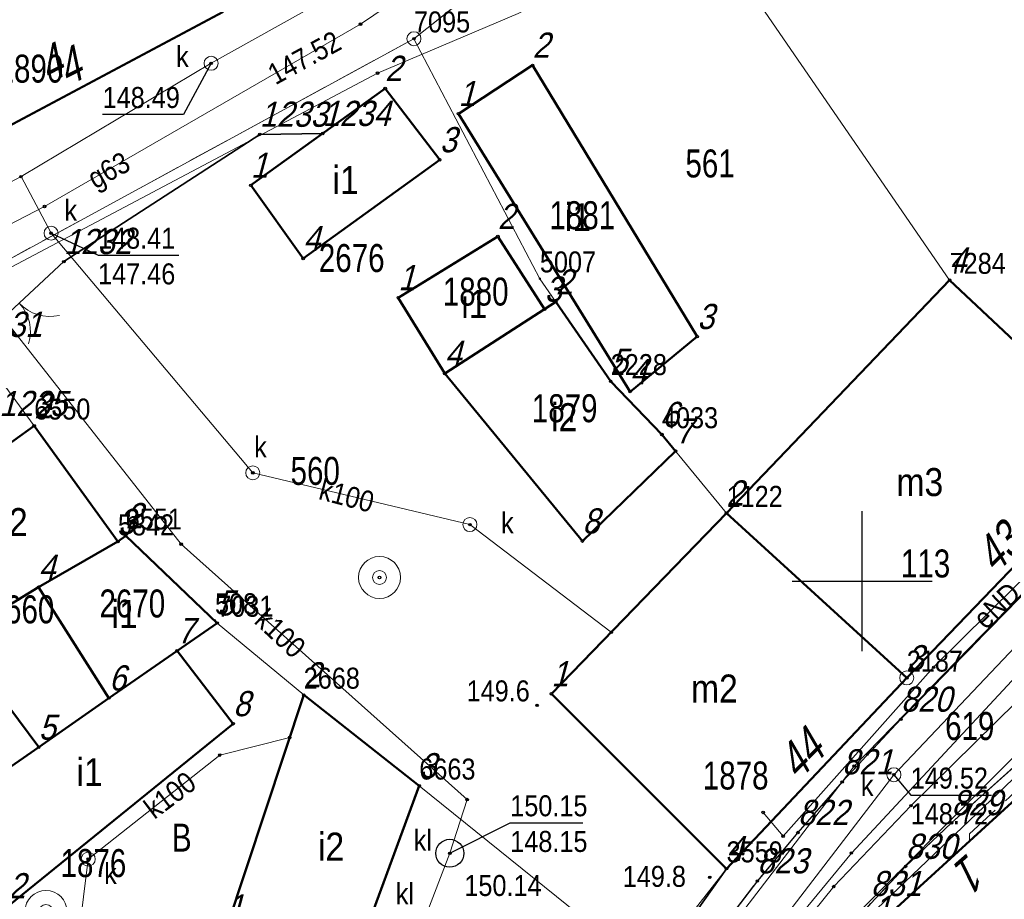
# Model space of a CAD drawing. Header units: metres. Extents: x 5551907 to 5556416, y 5709283 to 5712755.
# Tile 73 of 100: x 5554620 to 5554655, y 5710639 to 5710670. Entities that reach past the tile are written whole.
import ezdxf
from ezdxf.enums import TextEntityAlignment as Align

# ---------------------------------------------------------------- set-up
doc = ezdxf.new("R2010")
doc.units = ezdxf.units.M
for name, pattern in [('1.0_0.5', [1.5, 1, -0.5]), ('1.5_0.5', [2, 1.5, -0.5]), ('219-500', [0]), ('otob_500', [0])]:
    doc.linetypes.add(name, pattern=pattern)
doc.layers.get('0').update_dxf_attribs({"color": 2, "lineweight": 5})
doc.styles.get("Standard").update_dxf_attribs({"font": 'Working1250', "width": 0.75})
doc.linetypes.add('902-500', pattern='A,3.75,0,[1,ksztalty.shx,S=0.5,R=0,X=0,Y=0],3.75', length=7.5)

# ---------------------------------------------------------------- blocks, each defined once
blk = doc.blocks.new('PUNKTBUD')
at = {"color": 0}
blk.add_circle((0, 0), 0.045, dxfattribs=at)
blk = doc.blocks.new('203')
at = {"linetype": 'Continuous', "lineweight": 0}
h = blk.add_hatch(color=0, dxfattribs=at)
edge = h.paths.add_edge_path()
edge.add_arc((0, 0), 0.045, 0, 360)
blk = doc.blocks.new('202')
at = {"color": 0, "linetype": 'Continuous', "lineweight": 0}
blk.add_circle((0, 0), 0.25, dxfattribs=at)
blk = doc.blocks.new('SUKM')
at = {"color": 0, "linetype": 'Continuous'}
blk.add_circle((0, 0), 0.5, dxfattribs=at)
blk = doc.blocks.new('US15')
at = {"color": 0, "linetype": 'Continuous', "lineweight": 13}
blk.add_circle((0, 0), 0.25, dxfattribs=at)
blk = doc.blocks.new('US22')
at = {"color": 0, "linetype": 'Continuous', "lineweight": 13}
blk.add_circle((0, 0), 0.25, dxfattribs=at)
blk = doc.blocks.new('PW01')
at = {"linetype": 'Continuous', "lineweight": 13}
h = blk.add_hatch(color=0, dxfattribs=at)
edge = h.paths.add_edge_path()
edge.add_arc((0, 0), 0.045, 0, 360)
blk = doc.blocks.new('OK02')
at = {"color": 0, "linetype": 'Continuous', "lineweight": 0}
for centre, start, end in [((-1.5, 0), 0, 60), ((1.5, 0), 120, 180)]:
    blk.add_arc(centre, 1.5, start, end, dxfattribs=at)
blk = doc.blocks.new('US13')
at = {"color": 0, "linetype": 'Continuous', "lineweight": 13}
for radius in [0.75, 0.25]:
    blk.add_circle((0, 0), radius, dxfattribs=at)
blk = doc.blocks.new('PIKIETAW1891')
at = {"color": 0}
blk.add_circle((0, 0), 0.045, dxfattribs=at)
blk = doc.blocks.new('RAMKA500K')
at = {"color": 0}
for p, q in [((250, 147.5), (250, 152.5)), ((247.5, 150), (252.5, 150))]:
    blk.add_line(p, q, dxfattribs=at)

msp = doc.modelspace()

# ---------------------------------------------------------------- linework, layer by layer
at = {"layer": '218-kontur użytku gruntowego', "color": 3, "linetype": 'CONTINUOUS', "lineweight": 18, "flags": 128}
for points in [[(5554642.51, 5710676.19), (5554633.98, 5710669.39)], [(5554633.98, 5710669.39), (5554642.51, 5710676.19)], [(5554611.01, 5710661.73), (5554627.16, 5710670.35)], [(5554627.16, 5710670.35), (5554611.01, 5710661.73)], [(5554633.98, 5710669.39), (5554617.03, 5710660.15)], [(5554617.03, 5710660.15), (5554633.98, 5710669.39)], [(5554651.59, 5710646.54), (5554659.5, 5710654.76)], [(5554659.5, 5710654.76), (5554651.59, 5710646.54)], [(5554645.15, 5710639.72), (5554651.59, 5710646.54)], [(5554651.59, 5710646.54), (5554645.15, 5710639.72)], [(5554656.44, 5710643.09), (5554650.41, 5710637.58)], [(5554650.41, 5710637.58), (5554656.44, 5710643.09)], [(5554642.33, 5710636.1), (5554645.15, 5710639.72)], [(5554645.15, 5710639.72), (5554642.33, 5710636.1)]]:
    msp.add_lwpolyline(points, dxfattribs=at)
at = {"layer": '219-działka ewidencyjna', "color": 7, "linetype": '219-500', "lineweight": 18, "flags": 128}
for points in [[(5554642.51, 5710676.19), (5554633.98, 5710669.39)], [(5554642.51, 5710676.19), (5554653.12, 5710660.76)], [(5554627.16, 5710670.35), (5554611.01, 5710661.73)], [(5554633.98, 5710669.39), (5554617.03, 5710660.15)], [(5554633.98, 5710669.39), (5554638.48, 5710660.81)], [(5554638.48, 5710660.81), (5554641.01, 5710657.14)], [(5554653.12, 5710660.76), (5554659.5, 5710654.76)], [(5554617.03, 5710660.15), (5554620.41, 5710655.55)], [(5554641.01, 5710657.14), (5554642.84, 5710655.24)], [(5554620.41, 5710655.55), (5554623.4, 5710651.41)], [(5554642.84, 5710655.24), (5554645.15, 5710652.43)], [(5554659.5, 5710654.76), (5554651.59, 5710646.54)], [(5554645.15, 5710652.43), (5554651.59, 5710646.54)], [(5554623.68, 5710651.62), (5554623.4, 5710651.41)], [(5554623.68, 5710651.62), (5554626.87, 5710648.59)], [(5554626.87, 5710648.59), (5554626.95, 5710648.5)], [(5554626.95, 5710648.5), (5554608.18, 5710635.47)], [(5554626.95, 5710648.5), (5554630.04, 5710645.93)], [(5554651.59, 5710646.54), (5554645.15, 5710639.72)], [(5554630.04, 5710645.93), (5554634.17, 5710642.68)], [(5554656.44, 5710643.09), (5554650.41, 5710637.58)], [(5554634.17, 5710642.68), (5554631.75, 5710636.1)], [(5554634.17, 5710642.68), (5554642.33, 5710636.1)], [(5554645.15, 5710639.72), (5554642.33, 5710636.1)]]:
    msp.add_lwpolyline(points, dxfattribs=at)
at = {"layer": '312-budynek ewidencyjny', "color": 7, "linetype": 'CONTINUOUS', "lineweight": 50, "flags": 128}
for points in [[(5554627.16, 5710670.35), (5554616.43, 5710664.63)], [(5554635.57, 5710666.71), (5554638.22, 5710668.44)], [(5554638.22, 5710668.44), (5554644.1, 5710658.74)], [(5554628.15, 5710664.15), (5554632.95, 5710667.61)], [(5554632.95, 5710667.61), (5554634.9, 5710665.06)], [(5554641.7, 5710656.77), (5554635.57, 5710666.71)], [(5554634.9, 5710665.06), (5554630.02, 5710661.53)], [(5554630.02, 5710661.53), (5554628.15, 5710664.15)], [(5554633.42, 5710660.13), (5554636.98, 5710662.32)], [(5554636.98, 5710662.32), (5554638.65, 5710659.72)], [(5554645.15, 5710652.43), (5554653.12, 5710660.76)], [(5554653.12, 5710660.76), (5554659.5, 5710654.76)], [(5554635.08, 5710657.42), (5554633.42, 5710660.13)], [(5554638.65, 5710659.72), (5554639.05, 5710659.98)], [(5554639.05, 5710659.98), (5554641.01, 5710657.14)], [(5554638.65, 5710659.72), (5554635.08, 5710657.42)], [(5554635.08, 5710657.42), (5554638.65, 5710659.72)], [(5554644.1, 5710658.74), (5554641.7, 5710656.77)], [(5554640, 5710651.43), (5554635.08, 5710657.42)], [(5554641.01, 5710657.14), (5554642.84, 5710655.24)], [(5554616.04, 5710652.41), (5554620.41, 5710655.55)], [(5554620.41, 5710655.55), (5554623.4, 5710651.41)], [(5554642.84, 5710655.24), (5554643.33, 5710654.65)], [(5554643.33, 5710654.65), (5554640, 5710651.43)], [(5554659.5, 5710654.76), (5554651.59, 5710646.54)], [(5554638.89, 5710645.97), (5554645.15, 5710652.43)], [(5554645.15, 5710652.43), (5554651.59, 5710646.54)], [(5554651.59, 5710646.54), (5554645.15, 5710652.43)], [(5554623.4, 5710651.41), (5554620.56, 5710649.78)], [(5554620.56, 5710649.78), (5554623.4, 5710651.41)], [(5554623.4, 5710651.41), (5554623.68, 5710651.62)], [(5554623.68, 5710651.62), (5554626.95, 5710648.5)], [(5554620.56, 5710649.78), (5554618.4, 5710648.46)], [(5554623.08, 5710645.82), (5554620.56, 5710649.78)], [(5554626.95, 5710648.5), (5554625.52, 5710647.51)], [(5554623.08, 5710645.82), (5554625.52, 5710647.51)], [(5554625.52, 5710647.51), (5554623.08, 5710645.82)], [(5554625.52, 5710647.51), (5554627.52, 5710644.9)], [(5554651.59, 5710646.54), (5554645.15, 5710639.72)], [(5554619.11, 5710646.02), (5554620.57, 5710644.06)], [(5554620.57, 5710644.06), (5554623.08, 5710645.82)], [(5554627.29, 5710637.63), (5554630.04, 5710645.93)], [(5554630.04, 5710645.93), (5554634.17, 5710642.68)], [(5554645.15, 5710639.72), (5554638.89, 5710645.97)], [(5554627.52, 5710644.9), (5554619.49, 5710638.39)], [(5554620.57, 5710644.06), (5554617.05, 5710641.62)], [(5554617.05, 5710641.62), (5554620.57, 5710644.06)], [(5554650.41, 5710637.58), (5554656.44, 5710643.09)], [(5554634.17, 5710642.68), (5554631.75, 5710636.1)]]:
    msp.add_lwpolyline(points, dxfattribs=at)
at = {"layer": 'brama', "color": 7, "linetype": 'otob_500', "lineweight": 18, "flags": 128}
msp.add_lwpolyline([(5554621.47, 5710661.42), (5554618.28, 5710658.46)], dxfattribs=at)
at = {"layer": 'chodnik', "color": 7, "linetype": '1.0_0.5', "lineweight": 18, "flags": 128}
for points in [[(5554681.33, 5710687.45), (5554681.18, 5710686.34), (5554681.02, 5710685.39), (5554680.09, 5710682.75), (5554675.46, 5710675.94), (5554670.7, 5710669.18), (5554671.26, 5710668.86), (5554669.33, 5710665.99), (5554659.5, 5710654.76), (5554651.59, 5710646.54), (5554645.15, 5710639.72), (5554638.05, 5710629.7), (5554638.29, 5710629.45), (5554638.66, 5710629.24), (5554644.67, 5710637.21), (5554646.25, 5710639.28), (5554647.7, 5710641.01), (5554649.28, 5710642.82), (5554651.38, 5710645.06), (5554660.98, 5710654.87), (5554662.96, 5710657), (5554665.06, 5710659.57), (5554666.99, 5710661.97), (5554671.59, 5710668.46), (5554679.99, 5710680.5), (5554681.13, 5710682.33), (5554681.69, 5710683.61), (5554681.96, 5710684.55), (5554682.14, 5710685.45), (5554682.13, 5710686.12), (5554681.82, 5710686.79)], [(5554643.73, 5710629.27), (5554650.41, 5710637.58), (5554656.44, 5710643.09), (5554663.72, 5710649.63), (5554665.13, 5710651.2), (5554670.15, 5710657.4), (5554679.22, 5710669.45), (5554682.26, 5710673.66), (5554690.59, 5710684.79), (5554690.78, 5710685.44), (5554690.1, 5710685.61), (5554689.66, 5710685.61), (5554689.03, 5710685.24), (5554675.5, 5710665.97), (5554670.48, 5710659.08), (5554668.97, 5710657.09), (5554666.73, 5710654.39), (5554664.67, 5710652.08), (5554663.1, 5710650.39), (5554661.29, 5710648.63), (5554653.19, 5710641.36), (5554651.55, 5710639.8), (5554650.3, 5710638.47), (5554649.06, 5710636.99), (5554642.85, 5710629.44)]]:
    msp.add_lwpolyline(points, close=True, dxfattribs=at)
at = {"layer": 'jezdnia', "color": 7, "linetype": '1.5_0.5', "lineweight": 18, "flags": 128}
for points in [[(5554642.51, 5710676.19), (5554645.82, 5710678.81), (5554644.38, 5710687.7), (5554642.9, 5710696.95), (5554633.25, 5710695.38), (5554636.8, 5710694.63), (5554639.07, 5710691.48), (5554639.48, 5710688.67), (5554639.95, 5710683.53), (5554639.86, 5710680.37), (5554638.37, 5710677.98), (5554636.03, 5710676.17), (5554627.16, 5710670.35), (5554611.01, 5710661.73), (5554603.24, 5710656.58), (5554595.33, 5710652.28), (5554597.48, 5710649.51), (5554606.62, 5710654.49), (5554617.03, 5710660.15), (5554633.98, 5710669.39)], [(5554684.23, 5710691.15), (5554681.33, 5710687.45), (5554681.82, 5710686.79), (5554682.13, 5710686.12), (5554682.14, 5710685.45), (5554681.96, 5710684.55), (5554681.69, 5710683.61), (5554681.13, 5710682.33), (5554679.99, 5710680.5), (5554671.59, 5710668.46), (5554666.99, 5710661.97), (5554665.06, 5710659.57), (5554662.96, 5710657), (5554660.98, 5710654.87), (5554651.38, 5710645.06), (5554649.28, 5710642.82), (5554647.7, 5710641.01), (5554646.25, 5710639.28), (5554644.67, 5710637.21), (5554638.66, 5710629.24), (5554642.85, 5710629.44), (5554649.06, 5710636.99), (5554650.3, 5710638.47), (5554651.55, 5710639.8), (5554653.19, 5710641.36), (5554661.29, 5710648.63), (5554663.1, 5710650.39), (5554664.67, 5710652.08), (5554666.73, 5710654.39), (5554668.97, 5710657.09), (5554670.48, 5710659.08), (5554675.5, 5710665.97), (5554689.03, 5710685.24), (5554689.66, 5710685.61), (5554690.1, 5710685.61), (5554690.78, 5710685.44), (5554689.51, 5710686.54), (5554689.88, 5710687.16)]]:
    msp.add_lwpolyline(points, close=True, dxfattribs=at)
at = {"layer": 'krawężnik', "color": 7, "linetype": 'CONTINUOUS', "lineweight": 25, "flags": 128}
for points in [[(5554676.17, 5710692.67), (5554681.33, 5710687.45), (5554681.82, 5710686.79), (5554682.13, 5710686.12), (5554682.14, 5710685.45), (5554681.96, 5710684.55), (5554681.69, 5710683.61), (5554681.13, 5710682.33), (5554679.99, 5710680.5), (5554671.59, 5710668.46), (5554666.99, 5710661.97), (5554665.06, 5710659.57), (5554662.96, 5710657), (5554660.98, 5710654.87), (5554651.38, 5710645.06), (5554649.28, 5710642.82), (5554647.7, 5710641.01), (5554646.25, 5710639.28), (5554644.67, 5710637.21), (5554638.66, 5710629.24)], [(5554642.85, 5710629.44), (5554649.06, 5710636.99), (5554650.3, 5710638.47), (5554651.55, 5710639.8), (5554653.19, 5710641.36), (5554661.29, 5710648.63), (5554663.1, 5710650.39), (5554664.67, 5710652.08), (5554666.73, 5710654.39), (5554668.97, 5710657.09), (5554670.48, 5710659.08), (5554675.5, 5710665.97), (5554689.03, 5710685.24), (5554689.66, 5710685.61), (5554690.1, 5710685.61), (5554690.78, 5710685.44), (5554690.59, 5710684.79)]]:
    msp.add_lwpolyline(points, dxfattribs=at)
at = {"layer": 'ogrodzenie trwałe', "color": 7, "linetype": '902-500', "lineweight": 35, "flags": 128}
for points in [[(5554621.47, 5710661.42), (5554628.47, 5710665.97), (5554630.72, 5710666)], [(5554638.05, 5710629.7), (5554645.15, 5710639.72)]]:
    msp.add_lwpolyline(points, dxfattribs=at)
at = {"layer": 'przewód elektroenergetyczny podziemny', "color": 1, "linetype": 'CONTINUOUS', "lineweight": 18, "flags": 128}
for points in [[(5554626.45, 5710608.7), (5554634.49, 5710618.41), (5554647.55, 5710634.96), (5554650.52, 5710638.28), (5554664.05, 5710651.19), (5554670.4, 5710658.52), (5554681.05, 5710673.24), (5554686.45, 5710681.46), (5554689.48, 5710684.99), (5554692.35, 5710688.92), (5554693.2, 5710691.09)], [(5554646.46, 5710641.73), (5554647.17, 5710640.88), (5554652.55, 5710646.92), (5554661.39, 5710655.67), (5554665.8, 5710660.81), (5554670.15, 5710657.4)]]:
    msp.add_lwpolyline(points, dxfattribs=at)
at = {"layer": 'przewód gazowy', "color": 40, "linetype": 'CONTINUOUS', "lineweight": 18, "flags": 128}
for points in [[(5554618.12, 5710612.87), (5554619.42, 5710610.67), (5554619.95, 5710610.98), (5554621.25, 5710611.82), (5554621.67, 5710612.03), (5554625.13, 5710611.94), (5554627.91, 5710612.4), (5554632.18, 5710617.28), (5554645.04, 5710634.19), (5554648.98, 5710639.08), (5554651.74, 5710641.97), (5554660.82, 5710650.92), (5554666.86, 5710657.16), (5554671.78, 5710662.79), (5554675.59, 5710667.88), (5554687.08, 5710685.48), (5554687.02, 5710685.82), (5554686.44, 5710689.79), (5554686.26, 5710690.4), (5554691.83, 5710701.59), (5554693.39, 5710704.24)], [(5554639.8, 5710698.68), (5554639.89, 5710698.44), (5554642.78, 5710683.03), (5554643.01, 5710681.4), (5554639.63, 5710676.95), (5554634.86, 5710671.8), (5554632.07, 5710669.91), (5554620.78, 5710663.39), (5554607.51, 5710656.51), (5554599.01, 5710652.57), (5554597.14, 5710651.21), (5554593.9, 5710649.01), (5554593.71, 5710648.91)]]:
    msp.add_lwpolyline(points, dxfattribs=at)
at = {"layer": 'przewód kanalizacyjny', "color": 34, "linetype": 'CONTINUOUS', "lineweight": 18, "flags": 128}
for points in [[(5554692.04, 5710689.33), (5554688.93, 5710685.7), (5554674.34, 5710665.11), (5554672.29, 5710662.41), (5554663.72, 5710652.81), (5554657.19, 5710645.5), (5554647.25, 5710635.52), (5554646.63, 5710634.72), (5554634.9, 5710619.78), (5554628.02, 5710611.3), (5554624.27, 5710608.99)], [(5554642.77, 5710677.46), (5554626.73, 5710668.51), (5554619.94, 5710664.46)], [(5554619.94, 5710664.46), (5554610.76, 5710659.61)], [(5554619.94, 5710664.46), (5554621.01, 5710662.44), (5554628.22, 5710653.87), (5554635.98, 5710652.02), (5554641.03, 5710648.17)], [(5554616.79, 5710662.61), (5554625.66, 5710651.32), (5554635.88, 5710642.19), (5554635.26, 5710640.27), (5554634.38, 5710637.97), (5554633.46, 5710636.71)], [(5554665.87, 5710658.64), (5554651.13, 5710643.08), (5554640.45, 5710629.14), (5554636.98, 5710625.82), (5554624.27, 5710608.99)], [(5554621.82, 5710635.09), (5554621.84, 5710636.02), (5554622.34, 5710640.06), (5554627.04, 5710643.78), (5554629.54, 5710644.41)]]:
    msp.add_lwpolyline(points, dxfattribs=at)
at = {"layer": 'przewód telekomunikacyjny podziemny', "color": 30, "linetype": 'CONTINUOUS', "lineweight": 18, "flags": 128}
for points in [[(5554698.78, 5710716.52), (5554686.09, 5710693.48), (5554682.24, 5710686.66), (5554677.99, 5710677.81), (5554669.94, 5710666.15), (5554660.22, 5710654.17), (5554649.71, 5710643.39), (5554633.11, 5710621.71), (5554622.85, 5710607.73)], [(5554644.7, 5710673.87), (5554637.7, 5710670.29), (5554632.68, 5710668.16), (5554613.17, 5710657.83), (5554608.26, 5710653.32), (5554597.58, 5710647.49)]]:
    msp.add_lwpolyline(points, dxfattribs=at)
at = {"layer": 'przewód telekomunikacyjny podziemny - ob. projektowany', "color": 30, "linetype": '1.5_0.5', "lineweight": 18, "flags": 128}
msp.add_lwpolyline([(5554653.83, 5710640.71), (5554653.83, 5710640.96), (5554655.27, 5710642.29), (5554660.74, 5710647.48), (5554663.48, 5710649.97), (5554666.89, 5710654.09), (5554667.31, 5710654.09), (5554667.95, 5710654.86), (5554668.03, 5710655.34), (5554669.94, 5710657.56), (5554672.77, 5710661.35), (5554676.48, 5710666.34), (5554686.89, 5710680.55), (5554687.22, 5710680.29)], dxfattribs=at)
at = {"layer": 'przewód wodociągowy', "color": 5, "linetype": 'CONTINUOUS', "lineweight": 18, "flags": 128}
msp.add_lwpolyline([(5554673.24, 5710666.81), (5554670.15, 5710662.35), (5554649.61, 5710640.28), (5554644.93, 5710634.59), (5554638.35, 5710625.77), (5554634.66, 5710620.91), (5554630.84, 5710616.27), (5554625.07, 5710609.67)], dxfattribs=at)
at = {"layer": 'rzedna-Atr2', "color": 7, "flags": 128}
for points in [[(5554626.73, 5710668.51), (5554625.74, 5710666.68), (5554622.854, 5710666.68)], [(5554621.01, 5710662.44), (5554622.69, 5710661.65), (5554625.576, 5710661.65)], [(5554651.13, 5710643.08), (5554651.73, 5710642.35), (5554654.616, 5710642.35)], [(5554635.26, 5710640.27), (5554637.42, 5710641.36), (5554640.013, 5710641.36)]]:
    msp.add_lwpolyline(points, dxfattribs=at)

# ---------------------------------------------------------------- block references
at = {"layer": '202-punkt graniczny', "color": 7, "linetype": 'CONTINUOUS', "lineweight": 18}
for p in [(5554633.98, 5710669.39), (5554651.59, 5710646.54)]:
    msp.add_blockref('202', p, dxfattribs=at)
at = {"layer": '203-punkt graniczny', "color": 7, "linetype": 'CONTINUOUS', "lineweight": 18}
for p in [(5554638.48, 5710660.81), (5554653.12, 5710660.76), (5554641.01, 5710657.14), (5554620.41, 5710655.55), (5554642.84, 5710655.24), (5554645.15, 5710652.43), (5554623.4, 5710651.41), (5554623.68, 5710651.62), (5554626.87, 5710648.59), (5554626.95, 5710648.5), (5554630.04, 5710645.93), (5554634.17, 5710642.68), (5554645.15, 5710639.72)]:
    msp.add_blockref('203', p, dxfattribs=at)
at = {"layer": 'brama', "color": 7, "linetype": 'CONTINUOUS', "lineweight": 18, "rotation": 222.858}
msp.add_blockref('OK02', (5554619.875, 5710659.94), dxfattribs=at)
at = {"layer": 'osadnik  szambo', "color": 34, "linetype": 'CONTINUOUS', "lineweight": 18}
msp.add_blockref('SUKM', (5554635.26, 5710640.27), dxfattribs=at)
at = {"layer": 'pikieta naturalna', "color": 7, "linetype": 'CONTINUOUS', "lineweight": 13}
for p in [(5554638.38, 5710645.56), (5554644.55, 5710639.41)]:
    msp.add_blockref('PW01', p, dxfattribs=at)
at = {"layer": 'Punkt budynku', "color": 5, "linetype": 'CONTINUOUS', "lineweight": 18}
for p in [(5554638.22, 5710668.44), (5554632.95, 5710667.61), (5554635.57, 5710666.71), (5554634.9, 5710665.06), (5554628.15, 5710664.15), (5554636.98, 5710662.32), (5554630.02, 5710661.53), (5554653.12, 5710660.76), (5554633.42, 5710660.13), (5554639.05, 5710659.98), (5554638.65, 5710659.72), (5554644.1, 5710658.74), (5554635.08, 5710657.42), (5554641.01, 5710657.14), (5554641.7, 5710656.77), (5554620.41, 5710655.55), (5554642.84, 5710655.24), (5554643.33, 5710654.65), (5554645.15, 5710652.43), (5554623.4, 5710651.41), (5554623.68, 5710651.62), (5554640, 5710651.43), (5554620.56, 5710649.78), (5554626.95, 5710648.5), (5554625.52, 5710647.51), (5554651.59, 5710646.54), (5554623.08, 5710645.82), (5554630.04, 5710645.93), (5554638.89, 5710645.97), (5554627.52, 5710644.9), (5554620.57, 5710644.06), (5554634.17, 5710642.68), (5554645.15, 5710639.72)]:
    msp.add_blockref('PUNKTBUD', p, dxfattribs=at)
at = {"layer": 'Punkt roboczy BDOT GESUT K1', "color": 6, "linetype": 'CONTINUOUS', "lineweight": 18}
for p in [(5554632.07, 5710669.91), (5554632.07, 5710669.91), (5554633.98, 5710669.39), (5554626.73, 5710668.51), (5554626.73, 5710668.51), (5554632.68, 5710668.16), (5554628.47, 5710665.97), (5554630.72, 5710666), (5554619.94, 5710664.46), (5554619.94, 5710664.46), (5554619.94, 5710664.46), (5554620.78, 5710663.39), (5554621.01, 5710662.44), (5554621.01, 5710662.44), (5554621.01, 5710662.44), (5554621.47, 5710661.42), (5554621.47, 5710661.42), (5554628.22, 5710653.87), (5554628.22, 5710653.87), (5554635.98, 5710652.02), (5554635.98, 5710652.02), (5554625.66, 5710651.32), (5554632.75, 5710650.13), (5554641.03, 5710648.17), (5554652.55, 5710646.92), (5554651.59, 5710646.54), (5554638.38, 5710645.56), (5554651.38, 5710645.06), (5554651.38, 5710645.06), (5554651.38, 5710645.06), (5554629.54, 5710644.41), (5554627.04, 5710643.78), (5554649.71, 5710643.39), (5554651.13, 5710643.08), (5554651.13, 5710643.08), (5554651.13, 5710643.08), (5554649.28, 5710642.82), (5554649.28, 5710642.82), (5554649.28, 5710642.82), (5554635.88, 5710642.19), (5554651.74, 5710641.97), (5554646.46, 5710641.73), (5554653.19, 5710641.36), (5554653.19, 5710641.36), (5554653.19, 5710641.36), (5554647.17, 5710640.88), (5554647.7, 5710641.01), (5554647.7, 5710641.01), (5554647.7, 5710641.01), (5554635.26, 5710640.27), (5554635.26, 5710640.27), (5554649.61, 5710640.28), (5554622.34, 5710640.06), (5554622.34, 5710640.06), (5554651.55, 5710639.8), (5554651.55, 5710639.8), (5554651.55, 5710639.8), (5554644.55, 5710639.41), (5554645.15, 5710639.72), (5554645.15, 5710639.72), (5554646.25, 5710639.28), (5554646.25, 5710639.28), (5554646.25, 5710639.28), (5554648.98, 5710639.08)]:
    msp.add_blockref('PIKIETAW1891', p, dxfattribs=at)
at = {"layer": 'rzedna', "color": 40, "linetype": 'CONTINUOUS', "lineweight": 18}
msp.add_blockref('PW01', (5554632.07, 5710669.91), dxfattribs=at)
at = {"layer": 'rzedna', "color": 34, "linetype": 'CONTINUOUS', "lineweight": 18}
for p in [(5554626.73, 5710668.51), (5554621.01, 5710662.44), (5554651.13, 5710643.08), (5554635.26, 5710640.27)]:
    msp.add_blockref('PW01', p, dxfattribs=at)
at = {"layer": 'studnia kanalizacyjna', "color": 34, "linetype": 'CONTINUOUS', "lineweight": 18}
for p in [(5554621.01, 5710662.44), (5554651.13, 5710643.08)]:
    msp.add_blockref('US15', p, dxfattribs=at)
at = {"layer": 'studnia zwykła', "color": 5, "linetype": 'CONTINUOUS', "lineweight": 18}
for p in [(5554632.75, 5710650.13), (5554620.83, 5710638.19)]:
    msp.add_blockref('US13', p, dxfattribs=at)
at = {"layer": 'Wstawianie ramki sekcyjnej z opisem', "color": 7, "linetype": 'CONTINUOUS', "lineweight": 13}
msp.add_blockref('RAMKA500K', (5554400, 5710500), dxfattribs=at)
msp.add_blockref('RAMKA500K', (5554400, 5710500), dxfattribs=at)
msp.add_blockref('RAMKA500K', (5554400, 5710500), dxfattribs=at)
msp.add_blockref('RAMKA500K', (5554400, 5710500), dxfattribs=at)
at = {"layer": 'właz do komory lub kanału - okrągły', "color": 7, "linetype": 'CONTINUOUS', "lineweight": 18}
for p in [(5554626.73, 5710668.51), (5554621.01, 5710662.44), (5554628.22, 5710653.87), (5554635.98, 5710652.02), (5554651.13, 5710643.08), (5554622.34, 5710640.06)]:
    msp.add_blockref('US22', p, dxfattribs=at)

# ---------------------------------------------------------------- texts
at = {"layer": '202-punkt graniczny-Atr103', "color": 7, "width": 0.9}
for s, p in [('7095', (5554633.98, 5710669.39)), ('7095', (5554633.98, 5710669.39)), ('2187', (5554651.59, 5710646.54)), ('2187', (5554651.59, 5710646.54))]:
    msp.add_text(s, height=0.75, dxfattribs=at).set_placement(p, align=Align.BOTTOM_LEFT)
at = {"layer": '203-punkt graniczny-Atr103', "color": 7, "width": 0.9}
for s, p in [('5007', (5554638.48, 5710660.81)), ('5007', (5554638.48, 5710660.81)), ('7284', (5554653.12, 5710660.76)), ('7284', (5554653.12, 5710660.76)), ('2228', (5554641.01, 5710657.14)), ('2228', (5554641.01, 5710657.14)), ('6550', (5554620.41, 5710655.55)), ('6550', (5554620.41, 5710655.55)), ('4033', (5554642.84, 5710655.24)), ('4033', (5554642.84, 5710655.24)), ('1122', (5554645.15, 5710652.43)), ('1122', (5554645.15, 5710652.43)), ('6551', (5554623.68, 5710651.62)), ('6551', (5554623.68, 5710651.62)), ('5842', (5554623.4, 5710651.41)), ('5842', (5554623.4, 5710651.41)), ('508', (5554626.87, 5710648.59)), ('508', (5554626.87, 5710648.59)), ('7031', (5554626.95, 5710648.5)), ('7031', (5554626.95, 5710648.5)), ('2668', (5554630.04, 5710645.93)), ('2668', (5554630.04, 5710645.93)), ('6663', (5554634.17, 5710642.68)), ('6663', (5554634.17, 5710642.68)), ('3559', (5554645.15, 5710639.72)), ('3559', (5554645.15, 5710639.72))]:
    msp.add_text(s, height=0.75, dxfattribs=at).set_placement(p, align=Align.BOTTOM_LEFT)
at = {"layer": '210-oznaczenie konturu użytku gruntowego', "color": 3, "linetype": 'CONTINUOUS', "lineweight": 18, "width": 0.79}
msp.add_text('B', height=1, dxfattribs=at).set_placement((5554625.33, 5710640.33))
at = {"layer": '211-numer działki ewidencyjnej', "color": 7, "linetype": 'CONTINUOUS', "lineweight": 18, "width": 0.79}
for s, p in [('561', (5554643.68, 5710664.43)), ('560', (5554629.57, 5710653.44)), ('619', (5554652.96, 5710644.32))]:
    msp.add_text(s, height=1, dxfattribs=at).set_placement(p)
at = {"layer": '238-Punkt adresowy budynku', "color": 7, "linetype": 'CONTINUOUS', "lineweight": 25, "oblique": 15, "width": 0.79}
msp.add_text('4', height=1.25, rotation=26.786, dxfattribs=at).set_placement((5554621.09, 5710667.44), align=Align.BOTTOM_LEFT)
for s, rotation, p in [('4', 26.774, (5554621.92, 5710667.84)), ('43', 44.748, (5554655.28, 5710650.74)), ('44', 45.344, (5554648.23, 5710643.35)), ('1', 221.122, (5554653.51, 5710640.08))]:
    msp.add_text(s, height=1.25, rotation=rotation, dxfattribs=at).set_placement(p, align=Align.CENTER)
at = {"layer": '312-oznaczenie budynku ewidencyjnego', "color": 7, "linetype": 'CONTINUOUS', "lineweight": 18, "width": 0.79}
for s, p in [('1890', (5554619.1, 5710668.82)), ('1881', (5554638.82, 5710663.58)), ('2676', (5554630.58, 5710662.05)), ('1880', (5554635.01, 5710660.85)), ('1879', (5554638.19, 5710656.68)), ('113', (5554651.38, 5710651.13)), ('2670', (5554622.74, 5710649.7)), ('2660', (5554618.78, 5710649.49)), ('1878', (5554644.3, 5710643.55)), ('1876', (5554621.35, 5710640.42))]:
    msp.add_text(s, height=1, dxfattribs=at).set_placement(p, align=Align.TOP_LEFT)
at = {"layer": '312-oznaczenie budynku ewidencyjnego-Atr117', "color": 7, "width": 0.9}
for s, p in [('i1', (5554631.07, 5710663.84)), ('i1', (5554639.37, 5710662.51)), ('i1', (5554635.67, 5710659.41)), ('i2', (5554638.88, 5710655.36)), ('m3', (5554651.22, 5710653.04)), ('i2', (5554619.24, 5710651.61)), ('i1', (5554623.17, 5710648.32)), ('m2', (5554643.88, 5710645.66)), ('i1', (5554621.92, 5710642.67)), ('i2', (5554630.55, 5710640.01))]:
    msp.add_text(s, height=1, dxfattribs=at).set_placement(p)
at = {"layer": 'osadnik  szambo-Atr17', "color": 34, "width": 0.9}
for p in [(5554633.97, 5710640.36), (5554633.33, 5710638.45)]:
    msp.add_text('kl', height=0.75, dxfattribs=at).set_placement(p)
at = {"layer": 'pikieta naturalna-Atr2', "color": 7, "width": 0.9}
for s, p in [('149.6', (5554635.86, 5710645.7)), ('149.8', (5554641.44, 5710639.07))]:
    msp.add_text(s, height=0.75, dxfattribs=at).set_placement(p)
at = {"layer": 'przewód elektroenergetyczny podziemny-Atr1', "color": 1, "width": 0.9}
msp.add_text('eND', height=0.75, rotation=43.371, dxfattribs=at).set_placement((5554654.15, 5710648.51), align=Align.MIDDLE_LEFT)
at = {"layer": 'przewód gazowy-Atr1', "color": 40, "width": 0.9}
msp.add_text('g63', height=0.75, rotation=28.649, dxfattribs=at).set_placement((5554622.41, 5710664.33), align=Align.MIDDLE_LEFT)
at = {"layer": 'przewód kanalizacyjny-Atr1', "color": 34, "width": 0.9}
for rotation, p in [(345.267, (5554630.63, 5710653.3)), (316.922, (5554628.49, 5710648.8)), (37.061, (5554624.48, 5710641.76))]:
    msp.add_text('k100', height=0.75, rotation=rotation, dxfattribs=at).set_placement(p, align=Align.MIDDLE_LEFT)
at = {"layer": 'Punkt budynku-Atr104', "color": 5, "oblique": 15, "width": 0.9}
for s, p in [('2', (5554638.22, 5710668.44)), ('2', (5554632.95, 5710667.61)), ('1', (5554635.57, 5710666.71)), ('3', (5554634.9, 5710665.06)), ('1', (5554628.15, 5710664.15)), ('2', (5554636.98, 5710662.32)), ('4', (5554630.02, 5710661.53)), ('4', (5554653.12, 5710660.76)), ('1', (5554633.42, 5710660.13)), ('3', (5554638.65, 5710659.72)), ('2', (5554639.05, 5710659.98)), ('3', (5554644.1, 5710658.74)), ('4', (5554635.08, 5710657.42)), ('5', (5554641.01, 5710657.14)), ('4', (5554641.7, 5710656.77)), ('2', (5554620.41, 5710655.55)), ('6', (5554642.84, 5710655.24)), ('7', (5554643.33, 5710654.65)), ('2', (5554645.15, 5710652.43)), ('2', (5554623.68, 5710651.62)), ('3', (5554623.4, 5710651.41)), ('8', (5554640, 5710651.43)), ('4', (5554620.56, 5710649.78)), ('5', (5554626.95, 5710648.5)), ('7', (5554625.52, 5710647.51)), ('3', (5554651.59, 5710646.54)), ('6', (5554623.08, 5710645.82)), ('2', (5554630.04, 5710645.93)), ('1', (5554638.89, 5710645.97)), ('8', (5554627.52, 5710644.9)), ('5', (5554620.57, 5710644.06)), ('3', (5554634.17, 5710642.68)), ('4', (5554645.15, 5710639.72)), ('2', (5554619.49, 5710638.39)), ('1', (5554627.29, 5710637.63)), ('1', (5554650.41, 5710637.58))]:
    msp.add_text(s, height=0.9, dxfattribs=at).set_placement(p, align=Align.BOTTOM_LEFT)
at = {"layer": 'Punkt roboczy BDOT GESUT K1-Atr103', "color": 6, "oblique": 15, "width": 0.9}
for s, p in [('1233', (5554628.47, 5710665.97)), ('1234', (5554630.72, 5710666)), ('1232', (5554621.47, 5710661.42)), ('1232', (5554621.47, 5710661.42)), ('1231', (5554618.28, 5710658.46)), ('1231', (5554618.28, 5710658.46)), ('1235', (5554619.16, 5710655.63)), ('820', (5554651.38, 5710645.06)), ('820', (5554651.38, 5710645.06)), ('820', (5554651.38, 5710645.06)), ('821', (5554649.28, 5710642.82)), ('821', (5554649.28, 5710642.82)), ('821', (5554649.28, 5710642.82)), ('829', (5554653.19, 5710641.36)), ('829', (5554653.19, 5710641.36)), ('829', (5554653.19, 5710641.36)), ('822', (5554647.7, 5710641.01)), ('822', (5554647.7, 5710641.01)), ('822', (5554647.7, 5710641.01)), ('830', (5554651.55, 5710639.8)), ('830', (5554651.55, 5710639.8)), ('830', (5554651.55, 5710639.8)), ('823', (5554646.25, 5710639.28)), ('823', (5554646.25, 5710639.28)), ('823', (5554646.25, 5710639.28)), ('831', (5554650.3, 5710638.47)), ('831', (5554650.3, 5710638.47)), ('831', (5554650.3, 5710638.47))]:
    msp.add_text(s, height=0.9, dxfattribs=at).set_placement(p, align=Align.BOTTOM_LEFT)
at = {"layer": 'rzedna-Atr2', "color": 40, "width": 0.9}
msp.add_text('147.52', height=0.75, rotation=28.649, dxfattribs=at).set_placement((5554628.85, 5710668.05), align=Align.MIDDLE_LEFT)
at = {"layer": 'rzedna-Atr2', "color": 34, "width": 0.9}
for s, p in [('148.49', (5554622.854, 5710666.688)), ('148.41', (5554622.69, 5710661.658)), ('149.52', (5554651.73, 5710642.357)), ('150.15', (5554637.42, 5710641.368)), ('150.14', (5554635.78, 5710638.518))]:
    msp.add_text(s, height=0.75, dxfattribs=at).set_placement(p, align=Align.BOTTOM_LEFT)
at = {"layer": 'rzedna-Atr3', "color": 34, "width": 0.9}
for s, p in [('147.46', (5554622.69, 5710660.383)), ('148.72', (5554651.73, 5710641.082)), ('148.15', (5554637.42, 5710640.093))]:
    msp.add_text(s, height=0.75, dxfattribs=at).set_placement(p, align=Align.BOTTOM_LEFT)
at = {"layer": 'właz do komory lub kanału - okrągły-Atr17', "color": 7, "width": 0.9}
for p in [(5554625.48, 5710668.38), (5554621.49, 5710662.88), (5554628.27, 5710654.42), (5554637.09, 5710651.71), (5554649.95, 5710642.32), (5554622.91, 5710639.17)]:
    msp.add_text('k', height=0.75, dxfattribs=at).set_placement(p)

doc.saveas('drawing.dxf')
